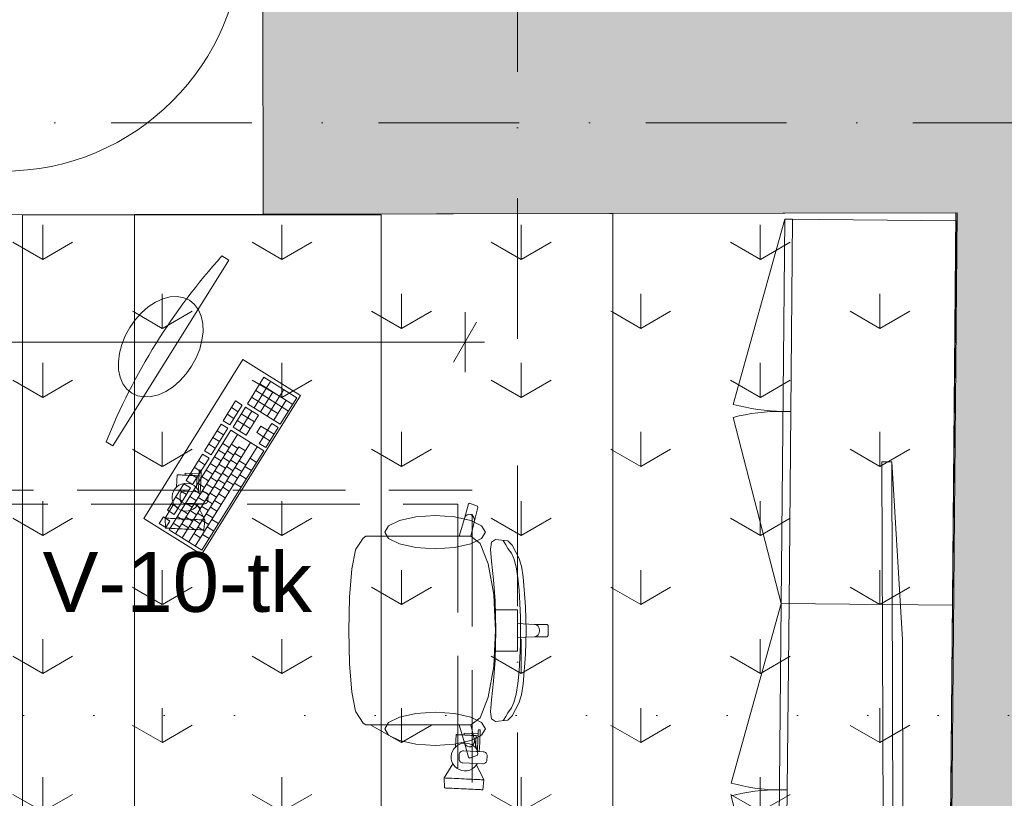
# Model space of a CAD drawing. Header units: millimetres. Extents: x -2532 to 181134, y -4151 to 53885.
# Tile 121 of 165: x 23643 to 26112, y 5750 to 7703. Entities that reach past the tile are written whole.
import ezdxf
from ezdxf.enums import TextEntityAlignment as Align

# ---------------------------------------------------------------- set-up
doc = ezdxf.new("R2010")
doc.units = ezdxf.units.MM
doc.header["$MEASUREMENT"] = 0
for name, pattern in [('Dense Dotted', [176.388884, 0, -176.388884]), ('Dot & Dashed', [670.277762, 352.777767, -176.388884, 0, -141.111112]), ('Hidden Line', [391.222223, 282.222223, -109])]:
    doc.linetypes.add(name, pattern=pattern)
for name, color, linetype in [('AR - Lõikejoon plaanis', 7, 'Continuous'), ('AR - Mööbel', 7, 'Continuous'), ('AR - Seinad SS.ol', 7, 'Continuous'), ('AR - Teljed', 7, 'Continuous'), ('ARCHICAD Doors', 7, 'Continuous'), ('New_SA - ripplaed', 7, 'Continuous'), ('SA - tähistused - valgustus', 7, 'Continuous'), ('SA - valgustid', 7, 'Continuous')]:
    doc.layers.add(name, color=color, linetype=linetype)
for name, color, linetype, lineweight in [('AR - Lõikejoon plaanis_Pen_No__85', 7, 'Continuous', 9), ('AR - Mööbel_Pen_No__2', 8, 'Continuous', 13), ('AR - Mööbel_Pen_No__221', 252, 'Continuous', 13), ('AR - Mööbel_Pen_No__4', 8, 'Continuous', 13), ('AR - Seinad SS.ol_Pen_No__221', 252, 'Continuous', 13), ('AR - Teljed_Pen_No__4', 8, 'Continuous', 13), ('ARCHICAD Doors_Pen_No__221', 252, 'Continuous', 13), ('New_SA - ripplaed_Pen_No__207', 5, 'Continuous', 9), ('SA - tähistused - valgustus_Pen_No__105', 30, 'Continuous', 5), ('SA - tähistused - valgustus_Pen_No__25', 5, 'Continuous', 15), ('SA - valgustid_Pen_No__105', 30, 'Continuous', 5)]:
    doc.layers.add(name, color=color, linetype=linetype, lineweight=lineweight)
doc.styles.add('GENERATED_STYLE_1', font='txt')
doc.styles.add('GENERATED_STYLE_3', font='txt')
doc.dimstyles.new('GENERATED_STYLE__11', dxfattribs={"dimtxt": 150, "dimasz": 76, "dimexe": 0.18, "dimexo": 0.0625, "dimgap": 0.09, "dimtad": 1, "dimtih": 1, "dimtoh": 1, "dimdec": 0, "dimzin": 0, "dimdsep": 46, "dimtxsty": 'GENERATED_STYLE_3', "dimblk": 'ARROWHEAD_2', "dimblk1": 'ARROWHEAD_2', "dimblk2": 'ARROWHEAD_2', "dimcen": 0.09, "dimse1": 1, "dimse2": 1, "dimclrd": 256, "dimclre": 256, "dimclrt": 256, "dimadec": 0, "dimazin": 0, "dimtfac": 1, "dimtdec": 4, "dimtmove": 0, "dimatfit": 3, "dimfxl": 0, "dimtolj": 1, "dimtzin": 0, "dimarcsym": 0})
doc.dimstyles.new('GENERATED_STYLE__2', dxfattribs={"dimtxt": 150, "dimasz": 76, "dimexe": 0.18, "dimexo": 0.0625, "dimgap": 0.09, "dimtad": 1, "dimtih": 1, "dimtoh": 1, "dimdec": 0, "dimzin": 0, "dimdsep": 46, "dimtxsty": 'GENERATED_STYLE_3', "dimblk": 'ARROWHEAD_2', "dimblk1": 'ARROWHEAD_2', "dimblk2": 'ARROWHEAD_2', "dimcen": 0.09, "dimse1": 1, "dimse2": 1, "dimclrd": 256, "dimclre": 256, "dimclrt": 256, "dimadec": 0, "dimazin": 0, "dimtfac": 1, "dimtdec": 4, "dimtmove": 0, "dimatfit": 3, "dimfxl": 0, "dimtolj": 1, "dimtzin": 0, "dimarcsym": 0})
pattern_1 = [(90, (0, 0), (-600, 0), [86.6025, -259.808]), (90, (300, 173.2), (-600, 0), [86.6025, -259.808]), (30, (0, 0), (-300, 519.615), [86.6025, -259.808]), (30, (0, 346.4), (-300, 519.615), [86.6025, -259.808]), (150, (0, 0), (300, 519.615), [86.6025, -259.808]), (150, (0, 346.4), (300, 519.615), [86.6025, -259.808])]

# ---------------------------------------------------------------- blocks, each defined once
blk = doc.blocks.new('Slab_69_1', base_point=(24201.1, 7923.2))
at = {"layer": 'AR - Mööbel_Pen_No__221', "linetype": 'Continuous', "flags": 128}
blk.add_lwpolyline([(24201.1, 7923.2, 1), (23001.1, 7923.2, 1)], format="xyb", close=True, dxfattribs=at)
blk = doc.blocks.new('Slab_104_1', base_point=(22730.2, 5512.4))
at = {"layer": 'New_SA - ripplaed_Pen_No__207', "linetype": 'Continuous'}
h = blk.add_hatch(dxfattribs=at)
h.set_pattern_fill('Grass_0001', color=256, style=0, pattern_type=2)
h.set_pattern_definition(pattern_1)
h.paths.add_polyline_path([(22730.2, 5512.4), (23930.2, 5512.4), (23930.2, 7214.4), (22730.2, 7211.7)])
at = {"layer": 'New_SA - ripplaed_Pen_No__207', "linetype": 'Continuous', "flags": 128}
blk.add_lwpolyline([(22730.2, 5512.4), (23930.2, 5512.4), (23930.2, 7214.4), (22730.2, 7211.7)], close=True, dxfattribs=at)
blk = doc.blocks.new('Slab_108_1', base_point=(23930.2, 5512.4))
at = {"layer": 'New_SA - ripplaed_Pen_No__207', "linetype": 'Continuous'}
h = blk.add_hatch(dxfattribs=at)
h.set_pattern_fill('Grass_0001', color=256, style=0, pattern_type=2)
h.set_pattern_definition(pattern_1)
h.paths.add_polyline_path([(23930.2, 5512.4), (25130.2, 5512.4), (25130.2, 7217), (23930.2, 7214.4)])
at = {"layer": 'New_SA - ripplaed_Pen_No__207', "linetype": 'Continuous', "flags": 128}
blk.add_lwpolyline([(23930.2, 5512.4), (25130.2, 5512.4), (25130.2, 7217), (23930.2, 7214.4)], close=True, dxfattribs=at)
blk = doc.blocks.new('Slab_112_1', base_point=(25130.2, 5512.4))
at = {"layer": 'New_SA - ripplaed_Pen_No__207', "linetype": 'Continuous'}
h = blk.add_hatch(dxfattribs=at)
h.set_pattern_fill('Grass_0001', color=256, style=0, pattern_type=2)
h.set_pattern_definition(pattern_1)
h.paths.add_polyline_path([(25130.2, 5512.4), (25979, 5512.4), (25994, 7218.9), (25130.2, 7217)])
at = {"layer": 'New_SA - ripplaed_Pen_No__207', "linetype": 'Continuous', "flags": 128}
blk.add_lwpolyline([(25130.2, 5512.4), (25979, 5512.4), (25994, 7218.9), (25130.2, 7217)], close=True, dxfattribs=at)
blk = doc.blocks.new('Wall_46_1', base_point=(26291, 7219.6))
at = {"layer": 'AR - Seinad SS.ol_Pen_No__221', "linetype": 'Continuous'}
blk.add_hatch(color=256, dxfattribs=at).paths.add_polyline_path([(25991, 7218.9), (25965.4, 4312.4), (26265.4, 4312.4), (26291, 7219.6)])
at = {"layer": 'AR - Seinad SS.ol_Pen_No__221', "linetype": 'Continuous', "flags": 128}
for points in [[(25991, 7218.9), (25965.4, 4312.4)], [(26265.4, 4312.4), (26291, 7219.6)]]:
    blk.add_lwpolyline(points, dxfattribs=at)
blk = doc.blocks.new('Standard grid marker')
at = {"layer": 'AR - Teljed_Pen_No__4', "linetype": 'Dot & Dashed'}
blk.add_line((1000, 0), (44867.9, 0), dxfattribs=at)
at = {"layer": 'AR - Teljed_Pen_No__4', "style": 'GENERATED_STYLE_1'}
for tag, p in [('AC_MarkerText_1_0', (-300, 14.3)), ('AC_MarkerText_1_1', (46167.9, 14.3))]:
    blk.add_attdef(tag, text='', height=250, dxfattribs=at).set_placement(p, align=Align.MIDDLE_CENTER)
blk = doc.blocks.new('Standard grid marker_7')
at = {"layer": 'AR - Teljed_Pen_No__4', "linetype": 'Dot & Dashed'}
blk.add_line((1000, 0), (24642.1, 0), dxfattribs=at)
at = {"layer": 'AR - Teljed_Pen_No__4', "style": 'GENERATED_STYLE_1'}
blk.add_attdef('AC_MarkerText_1', text='', height=250, rotation=270, dxfattribs=at).set_placement((-300, 12.2), align=Align.MIDDLE_CENTER)
blk = doc.blocks.new('Cupboard 22_2')
at = {"layer": 'AR - Mööbel_Pen_No__4', "linetype": 'Continuous'}
for p, q in [((965, 430), (0, 430)), ((0, 430), (0, 0)), ((965, 0), (965, 430)), ((0, 20), (965, 20)), ((0, 0), (0, 20)), ((0, 0), (965, 0)), ((0, 0), (466.1, -124.9)), ((482.5, 0), (482.5, 20)), ((965, 0), (498.9, -124.9))]:
    blk.add_line(p, q, dxfattribs=at)
for centre, start, end in [((0, 0), 345, 0), ((965, 0), 180, 195)]:
    blk.add_arc(centre, 482.5, start, end, dxfattribs=at)
blk = doc.blocks.new('Monitor (LCD) 22')
at = {"layer": 'AR - Mööbel_Pen_No__4', "linetype": 'Continuous'}
for p, q in [((227.6, 177.5), (205.9, 170.8)), ((250.7, 181.7), (227.6, 177.5)), ((274.6, 183.1), (250.7, 181.7)), ((298.4, 181.7), (274.6, 183.1)), ((321.5, 177.5), (298.4, 181.7)), ((343.2, 170.8), (321.5, 177.5)), ((169.4, 150.4), (155.7, 137.3)), ((186.3, 161.6), (169.4, 150.4)), ((205.9, 170.8), (186.3, 161.6)), ((362.8, 161.6), (343.2, 170.8)), ((379.8, 150.4), (362.8, 161.6)), ((393.5, 137.3), (379.8, 150.4)), ((155.7, 137.3), (145.6, 122.8)), ((403.6, 122.8), (393.5, 137.3)), ((139.4, 107.4), (137.3, 91.5)), ((145.6, 122.8), (139.4, 107.4)), ((409.8, 107.4), (403.6, 122.8)), ((411.9, 91.5), (409.8, 107.4)), ((0, 81.5), (0, 61.5)), ((137.3, 91.5), (139.4, 75.6)), ((139.4, 75.6), (145.6, 60.2)), ((403.6, 60.2), (409.8, 75.6)), ((409.8, 75.6), (411.9, 91.5)), ((549.2, 61.5), (549.2, 81.5)), ((0, 61.5), (549.2, 61.5)), ((145.6, 60.2), (155.7, 45.8)), ((393.5, 45.8), (403.6, 60.2)), ((155.7, 45.8), (169.4, 32.7)), ((169.4, 32.7), (186.3, 21.4)), ((362.8, 21.4), (379.8, 32.7)), ((379.8, 32.7), (393.5, 45.8)), ((186.3, 21.4), (205.9, 12.3)), ((205.9, 12.3), (227.6, 5.5)), ((227.6, 5.5), (250.7, 1.4)), ((250.7, 1.4), (274.6, 0)), ((274.6, 0), (298.4, 1.4)), ((298.4, 1.4), (321.5, 5.5)), ((321.5, 5.5), (343.2, 12.3)), ((343.2, 12.3), (362.8, 21.4))]:
    blk.add_line(p, q, dxfattribs=at)
for start, end in [(90, 100.1068), (79.8932, 90)]:
    blk.add_arc((274.6, -1458.9), 1564.7, start, end, dxfattribs=at)
blk = doc.blocks.new('Keyboard 22')
at = {"layer": 'AR - Mööbel_Pen_No__4', "linetype": 'Continuous'}
for p, q in [((0, 170), (0, 0)), ((470, 170), (0, 170)), ((470, 0), (470, 170)), ((29.4, 130.9), (9.8, 130.9)), ((9.8, 130.9), (9.8, 111.5)), ((29.4, 111.5), (29.4, 130.9)), ((127.3, 130.9), (49, 130.9)), ((49, 130.9), (49, 111.5)), ((68.5, 111.5), (68.5, 130.9)), ((88.1, 111.5), (88.1, 130.9)), ((107.7, 111.5), (107.7, 130.9)), ((127.3, 111.5), (127.3, 130.9)), ((215.4, 130.9), (137.1, 130.9)), ((137.1, 130.9), (137.1, 111.5)), ((156.7, 111.5), (156.7, 130.9)), ((176.2, 111.5), (176.2, 130.9)), ((195.8, 111.5), (195.8, 130.9)), ((215.4, 111.5), (215.4, 130.9)), ((303.5, 130.9), (225.2, 130.9)), ((225.2, 130.9), (225.2, 111.5)), ((244.8, 111.5), (244.8, 130.9)), ((264.4, 111.5), (264.4, 130.9)), ((284, 111.5), (284, 130.9)), ((303.5, 111.5), (303.5, 130.9)), ((372.1, 130.9), (313.3, 130.9)), ((313.3, 130.9), (313.3, 111.5)), ((332.9, 111.5), (332.9, 130.9)), ((352.5, 111.5), (352.5, 130.9)), ((372.1, 111.5), (372.1, 130.9)), ((9.8, 111.5), (29.4, 111.5)), ((303.5, 101.8), (9.8, 101.8)), ((9.8, 101.8), (9.8, 4.8)), ((29.4, 82.4), (29.4, 101.8)), ((49, 111.5), (127.3, 111.5)), ((49, 82.4), (49, 101.8)), ((68.5, 82.4), (68.5, 101.8)), ((88.1, 82.4), (88.1, 101.8)), ((107.7, 82.4), (107.7, 101.8)), ((127.3, 82.4), (127.3, 101.8)), ((137.1, 111.5), (215.4, 111.5)), ((146.9, 82.4), (146.9, 101.8)), ((166.5, 82.4), (166.5, 101.8)), ((186, 82.4), (186, 101.8)), ((205.6, 82.4), (205.6, 101.8)), ((225.2, 111.5), (303.5, 111.5)), ((225.2, 82.4), (225.2, 101.8)), ((244.8, 82.4), (244.8, 101.8)), ((264.4, 82.4), (264.4, 101.8)), ((303.5, 4.8), (303.5, 101.8)), ((313.3, 111.5), (372.1, 111.5)), ((372.1, 101.8), (313.3, 101.8)), ((313.3, 101.8), (313.3, 63)), ((332.9, 63), (332.9, 101.8)), ((352.5, 63), (352.5, 101.8)), ((372.1, 63), (372.1, 101.8)), ((460.2, 101.8), (381.9, 101.8)), ((381.9, 101.8), (381.9, 4.8)), ((401.5, 24.2), (401.5, 101.8)), ((421, 4.8), (421, 101.8)), ((440.6, 4.8), (440.6, 101.8)), ((460.2, 4.8), (460.2, 101.8)), ((9.8, 82.4), (303.5, 82.4)), ((39.2, 63), (39.2, 82.4)), ((58.8, 63), (58.8, 82.4)), ((78.3, 63), (78.3, 82.4)), ((97.9, 63), (97.9, 82.4)), ((117.5, 63), (117.5, 82.4)), ((137.1, 63), (137.1, 82.4)), ((156.7, 63), (156.7, 82.4)), ((176.2, 63), (176.2, 82.4)), ((195.8, 63), (195.8, 82.4)), ((215.4, 63), (215.4, 82.4)), ((235, 63), (235, 82.4)), ((254.6, 63), (254.6, 82.4)), ((274.2, 63), (274.2, 82.4)), ((313.3, 82.4), (372.1, 82.4)), ((381.9, 82.4), (460.2, 82.4)), ((9.8, 63), (279.1, 63)), ((44.1, 43.6), (44.1, 63)), ((63.6, 43.6), (63.6, 63)), ((83.2, 43.6), (83.2, 63)), ((102.8, 43.6), (102.8, 63)), ((122.4, 43.6), (122.4, 63)), ((142, 43.6), (142, 63)), ((161.6, 43.6), (161.6, 63)), ((181.1, 43.6), (181.1, 63)), ((200.7, 43.6), (200.7, 63)), ((220.3, 43.6), (220.3, 63)), ((239.9, 43.6), (239.9, 63)), ((259.5, 43.6), (259.5, 63)), ((279.1, 43.6), (279.1, 63)), ((313.3, 63), (372.1, 63)), ((381.9, 63), (440.6, 63)), ((9.8, 43.6), (303.5, 43.6)), ((34.3, 24.2), (34.3, 43.6)), ((53.9, 24.2), (53.9, 43.6)), ((73.4, 24.2), (73.4, 43.6)), ((93, 24.2), (93, 43.6)), ((112.6, 24.2), (112.6, 43.6)), ((132.2, 24.2), (132.2, 43.6)), ((151.8, 24.2), (151.8, 43.6)), ((171.4, 24.2), (171.4, 43.6)), ((190.9, 24.2), (190.9, 43.6)), ((210.5, 24.2), (210.5, 43.6)), ((230.1, 24.2), (230.1, 43.6)), ((249.7, 24.2), (249.7, 43.6)), ((352.5, 43.6), (332.9, 43.6)), ((332.9, 43.6), (332.9, 24.2)), ((352.5, 24.2), (352.5, 43.6)), ((381.9, 43.6), (460.2, 43.6)), ((0, 0), (470, 0)), ((9.8, 24.2), (303.5, 24.2)), ((9.8, 4.8), (303.5, 4.8)), ((44.1, 4.8), (44.1, 24.2)), ((66.1, 4.8), (66.1, 24.2)), ((88.1, 4.8), (88.1, 24.2)), ((195.8, 4.8), (195.8, 24.2)), ((220.3, 4.8), (220.3, 24.2)), ((244.8, 4.8), (244.8, 24.2)), ((269.3, 4.8), (269.3, 24.2)), ((332.9, 24.2), (313.3, 24.2)), ((313.3, 24.2), (313.3, 4.8)), ((313.3, 4.8), (372.1, 4.8)), ((332.9, 4.8), (332.9, 24.2)), ((332.9, 24.2), (352.5, 24.2)), ((372.1, 24.2), (352.5, 24.2)), ((352.5, 4.8), (352.5, 24.2)), ((372.1, 4.8), (372.1, 24.2)), ((381.9, 24.2), (440.6, 24.2)), ((381.9, 4.8), (460.2, 4.8))]:
    blk.add_line(p, q, dxfattribs=at)
blk = doc.blocks.new('Cupboard 22_3')
at = {"layer": 'AR - Mööbel_Pen_No__4', "linetype": 'Continuous'}
for p, q in [((935, 430), (0, 430)), ((0, 430), (0, 0)), ((935, 0), (935, 430)), ((0, 20), (935, 20)), ((0, 0), (0, 20)), ((0, 0), (935, 0)), ((0, 0), (451.6, -121)), ((467.5, 0), (467.5, 20)), ((935, 0), (483.4, -121))]:
    blk.add_line(p, q, dxfattribs=at)
for centre, start, end in [((0, 0), 345, 0), ((935, 0), 180, 195)]:
    blk.add_arc(centre, 467.5, start, end, dxfattribs=at)
blk = doc.blocks.new('Flat Panel TV 22')
at = {"layer": 'AR - Mööbel_Pen_No__4', "linetype": 'Continuous'}
for p, q in [((445.8, 50), (0, 25)), ((1337.4, 50), (445.8, 50)), ((1783.2, 25), (1337.4, 50)), ((0, 25), (0, 0)), ((0, 25), (1783.2, 25)), ((1783.2, 0), (1783.2, 25)), ((0, 0), (1783.2, 0)), ((1307.6, 10), (1307.6, 16.2)), ((1307.6, 16.2), (1367.1, 16.2)), ((1367.1, 10), (1307.6, 10)), ((1367.1, 16.2), (1367.1, 10)), ((1396.8, 10), (1396.8, 16.2)), ((1396.8, 16.2), (1515.7, 16.2)), ((1515.7, 10), (1396.8, 10)), ((1515.7, 16.2), (1515.7, 10)), ((1545.4, 10), (1545.4, 16.2)), ((1545.4, 16.2), (1664.3, 16.2)), ((1664.3, 10), (1545.4, 10)), ((1664.3, 16.2), (1664.3, 10))]:
    blk.add_line(p, q, dxfattribs=at)
blk = doc.blocks.new('EM-26 Infotöötaja laud')
at = {"layer": 'AR - Mööbel_Pen_No__2', "linetype": 'Continuous'}
for p, q in [((0, 0), (0, 2200)), ((0, 2200), (0.8, 2200)), ((0.4, 0), (0.4, 2200)), ((0.8, 2200), (2.9, 2200)), ((2.9, 2200), (6, 2200)), ((6, 2200), (10, 2200)), ((10, 2200), (14.7, 2200)), ((14.7, 2200), (20, 2200)), ((20, 2200), (25.5, 2200)), ((25.5, 2200), (700.4, 2200)), ((30.8, 2200), (700.4, 2200)), ((700.4, 0), (700.4, 2200)), ((700.4, 2170), (700.4, 2200)), ((700.4, 0), (700.4, 30)), ((0, 0), (0.8, 0)), ((0.8, 0), (2.9, 0)), ((2.9, 0), (6, 0)), ((6, 0), (10, 0)), ((10, 0), (14.7, 0)), ((14.7, 0), (20, 0)), ((20, 0), (25.5, 0)), ((25.5, 0), (700.4, 0)), ((30.8, 0), (700.4, 0))]:
    blk.add_line(p, q, dxfattribs=at)
blk = doc.blocks.new('Office Chair 06 22')
at = {"layer": 'AR - Mööbel_Pen_No__4', "linetype": 'Continuous'}
for p, q in [((304.4, 497.5), (307.5, 500)), ((304.4, 466.2), (304.4, 497.5)), ((307.5, 500), (320, 500)), ((332.5, 500), (320, 500)), ((335.6, 497.5), (332.5, 500)), ((335.6, 466.2), (335.6, 497.5)), ((304.4, 466.2), (305.6, 471)), ((305.6, 471), (309, 475.2)), ((309, 475.2), (314, 477.9)), ((314, 477.9), (320, 478.9)), ((326, 477.9), (320, 478.9)), ((331, 475.2), (326, 477.9)), ((334.4, 471), (331, 475.2)), ((335.6, 466.2), (334.4, 471)), ((260.6, 443.3), (320, 445.1)), ((302.6, 423.9), (304.4, 466.2)), ((379.4, 443.3), (320, 445.1)), ((337.4, 423.9), (335.6, 466.2)), ((105.7, 410.1), (137.8, 427.1)), ((137.8, 427.1), (158.4, 433.3)), ((160.5, 419.9), (139.5, 414.6)), ((158.4, 433.3), (185.1, 437.4)), ((187.3, 424.1), (160.5, 419.9)), ((185.1, 437.4), (260.6, 443.3)), ((218.3, 427.3), (187.3, 424.1)), ((251.8, 429.4), (218.3, 427.3)), ((286.2, 430.6), (251.8, 429.4)), ((268.1, 398.6), (268.1, 423.9)), ((268.1, 423.9), (302.6, 423.9)), ((320, 431), (286.2, 430.6)), ((302.6, 423.9), (320, 423.9)), ((320, 431), (353.8, 430.6)), ((337.4, 423.9), (320, 423.9)), ((371.9, 423.9), (337.4, 423.9)), ((353.8, 430.6), (388.2, 429.4)), ((371.9, 398.6), (371.9, 423.9)), ((454.9, 437.4), (379.4, 443.3)), ((388.2, 429.4), (421.7, 427.3)), ((421.7, 427.3), (452.7, 424.1)), ((452.7, 424.1), (479.5, 419.9)), ((481.6, 433.3), (454.9, 437.4)), ((479.5, 419.9), (500.5, 414.6)), ((502.2, 427.1), (481.6, 433.3)), ((534.3, 410.1), (502.2, 427.1)), ((91.5, 368.4), (94.9, 399)), ((94.9, 399), (105.7, 410.1)), ((113.8, 399.6), (104.5, 394.4)), ((125.9, 408.1), (113.8, 399.6)), ((139.5, 414.6), (125.9, 408.1)), ((268.1, 365.8), (268.1, 398.6)), ((371.9, 365.8), (371.9, 398.6)), ((500.5, 414.6), (514.1, 408.1)), ((514.1, 408.1), (526.2, 399.6)), ((526.2, 399.6), (535.5, 394.4)), ((545.1, 399), (534.3, 410.1)), ((548.5, 368.4), (545.1, 399)), ((98, 390), (94.2, 387.8)), ((104.5, 394.4), (98, 390)), ((535.5, 394.4), (542, 390)), ((542, 390), (545.8, 387.8)), ((98.4, 358.6), (91.5, 368.4)), ((116.2, 356), (98.4, 358.6)), ((101.3, 330.2), (152.7, 350.3)), ((146, 358.2), (116.2, 356)), ((192.8, 363.1), (146, 358.2)), ((152.7, 350.3), (229.4, 363.8)), ((245.4, 367.1), (192.8, 363.1)), ((229.4, 363.8), (268.1, 365.8)), ((320, 369.1), (245.4, 367.1)), ((268.1, 365.8), (320, 368.5)), ((320, 369.1), (394.6, 367.1)), ((371.9, 365.8), (320, 368.5)), ((410.6, 363.8), (371.9, 365.8)), ((394.6, 367.1), (447.2, 363.1)), ((487.3, 350.3), (410.6, 363.8)), ((447.2, 363.1), (494, 358.2)), ((538.7, 330.2), (487.3, 350.3)), ((494, 358.2), (523.8, 356)), ((523.8, 356), (541.6, 358.6)), ((541.6, 358.6), (548.5, 368.4)), ((0, 303.5), (7.7, 322.8)), ((7.7, 322.8), (11.6, 324.4)), ((11.6, 324.4), (48.2, 314.8)), ((43.9, 306.2), (57.4, 333.6)), ((57.4, 333.6), (73.3, 343.2)), ((73.3, 343.2), (89.2, 333.6)), ((83.5, 306.5), (101.3, 330.2)), ((89.2, 333.6), (102.7, 306.2)), ((550.8, 333.6), (537.3, 306.2)), ((556.5, 306.5), (538.7, 330.2)), ((566.7, 343.2), (550.8, 333.6)), ((582.6, 333.6), (566.7, 343.2)), ((596.1, 306.2), (582.6, 333.6)), ((628.4, 324.4), (591.8, 314.8)), ((632.3, 322.8), (628.4, 324.4)), ((640, 303.5), (632.3, 322.8)), ((2, 300.3), (0, 303.5)), ((38.6, 290.6), (2, 300.3)), ((27.8, 301.7), (28.6, 306.6)), ((29.5, 296.9), (27.8, 301.7)), ((28.6, 306.6), (31.5, 310.9)), ((33.3, 293.1), (29.5, 296.9)), ((31.5, 310.9), (36.3, 314)), ((34.9, 265.2), (43.9, 306.2)), ((36.3, 314), (42.1, 315.3)), ((42.1, 315.3), (48.2, 314.8)), ((48.2, 314.8), (83.5, 306.5)), ((83.3, 306.4), (83.5, 306.5)), ((83.3, 306.4), (83.3, 277.3)), ((102.7, 306.2), (111.7, 265.2)), ((537.3, 306.2), (528.3, 265.2)), ((591.8, 314.8), (556.5, 306.5)), ((556.7, 306.4), (556.5, 306.5)), ((556.7, 306.4), (556.7, 277.3)), ((597.9, 315.3), (591.8, 314.8)), ((605.1, 265.2), (596.1, 306.2)), ((603.7, 314), (597.9, 315.3)), ((601.4, 290.6), (638, 300.3)), ((608.5, 310.9), (603.7, 314)), ((606.7, 293.1), (610.5, 296.9)), ((611.4, 306.6), (608.5, 310.9)), ((610.5, 296.9), (612.2, 301.7)), ((612.2, 301.7), (611.4, 306.6)), ((638, 300.3), (640, 303.5)), ((38.6, 290.6), (33.3, 293.1)), ((83.3, 277.3), (38.6, 290.6)), ((83.3, 100.1), (83.3, 277.3)), ((556.7, 277.3), (601.4, 290.6)), ((556.7, 100.1), (556.7, 277.3)), ((601.4, 290.6), (606.7, 293.1)), ((31.7, 216.9), (34.9, 265.2)), ((111.7, 265.2), (114.8, 216.9)), ((528.3, 265.2), (525.2, 216.9)), ((608.3, 216.9), (605.1, 265.2)), ((34.9, 168.6), (31.7, 216.9)), ((114.8, 216.9), (111.7, 168.6)), ((525.2, 216.9), (528.3, 168.6)), ((605.1, 168.6), (608.3, 216.9)), ((43.9, 127.6), (34.9, 168.6)), ((111.7, 168.6), (102.7, 127.6)), ((528.3, 168.6), (537.3, 127.6)), ((596.1, 127.6), (605.1, 168.6)), ((57.4, 100.2), (43.9, 127.6)), ((102.7, 127.6), (89.2, 100.2)), ((537.3, 127.6), (550.8, 100.2)), ((582.6, 100.2), (596.1, 127.6)), ((73.3, 90.6), (57.4, 100.2)), ((89.2, 100.2), (73.3, 90.6)), ((83.3, 69.6), (83.3, 100.1)), ((550.8, 100.2), (566.7, 90.6)), ((556.7, 69.6), (556.7, 100.1)), ((566.7, 90.6), (582.6, 100.2)), ((83.3, 43.3), (83.3, 69.6)), ((556.7, 43.3), (556.7, 69.6)), ((88, 36), (83.3, 43.3)), ((115.7, 18), (88, 36)), ((524.3, 18), (552, 36)), ((552, 36), (556.7, 43.3)), ((117.9, 17.3), (115.7, 18)), ((165.3, 8.2), (117.9, 17.3)), ((236.3, 2.2), (165.3, 8.2)), ((237.4, 2.1), (236.3, 2.2)), ((320, 0), (237.4, 2.1)), ((320, 0), (402.6, 2.1)), ((402.6, 2.1), (403.7, 2.2)), ((403.7, 2.2), (474.7, 8.2)), ((474.7, 8.2), (522.1, 17.3)), ((522.1, 17.3), (524.3, 18))]:
    blk.add_line(p, q, dxfattribs=at)
blk = doc.blocks.new('Spotlamp Ceiling 22')
at = {"layer": 'SA - valgustid_Pen_No__105', "linetype": 'Continuous'}
for p, q in [((-24.8, 55), (-25, 55)), ((-25, 55), (-25, 24.4)), ((-24.1, 55), (-24.8, 55)), ((-23.1, 55), (-24.1, 55)), ((-21.7, 55), (-23.1, 55)), ((-19.8, 55), (-21.7, 55)), ((-17.7, 55), (-19.8, 55)), ((-15.2, 55), (-17.7, 55)), ((-12.5, 55), (-15.2, 55)), ((-9.6, 55), (-12.5, 55)), ((-6.5, 55), (-9.6, 55)), ((-3.3, 55), (-6.5, 55)), ((-5, 60), (-5, 60)), ((-5, 60), (-5, 59.9)), ((-5, 60), (30, 60)), ((-5, 59.9), (-5, 59.8)), ((-5, 59.8), (-5, 59.7)), ((-5, 59.7), (-5, 59.5)), ((-5, 59.5), (-5, 59.3)), ((-5, 59.3), (-5, 59)), ((-5, 59), (-5, 58.8)), ((-5, 58.8), (-5, 58.5)), ((-5, 58.5), (-5, 58.1)), ((-5, 58.1), (-5, 57.8)), ((-5, 57.8), (-5, 57.5)), ((-5, 57.5), (-5, 57.2)), ((-5, 57.2), (-5, 56.9)), ((-5, 56.9), (-5, 56.5)), ((-5, 56.5), (-5, 56.2)), ((-5, 56.2), (-5, 56)), ((-5, 56), (-5, 55.7)), ((-5, 55.7), (-5, 55.5)), ((-5, 55.5), (-5, 55.3)), ((-5, 55.3), (-5, 55.2)), ((-5, 55.2), (-5, 55.1)), ((-5, 55.1), (-5, 55)), ((-5, 55), (-5, 55)), ((0, 55), (-3.3, 55)), ((3.3, 55), (0, 55)), ((6.5, 55), (3.3, 55)), ((9.6, 55), (6.5, 55)), ((12.5, 55), (9.6, 55)), ((15.2, 55), (12.5, 55)), ((17.7, 55), (15.2, 55)), ((19.8, 55), (17.7, 55)), ((21.7, 55), (19.8, 55)), ((23.1, 55), (21.7, 55)), ((24.1, 55), (23.1, 55)), ((24.8, 55), (24.1, 55)), ((25, 55), (24.8, 55)), ((25, 55), (25, 24.4)), ((25, 55), (30, 55)), ((30, 68), (30, 69.9)), ((35, 69.9), (30, 69.9)), ((30, 63.7), (30, 68)), ((30, 57), (30, 63.7)), ((30, 48.3), (30, 57)), ((35, 68), (35, 69.9)), ((35, 63.7), (35, 68)), ((35, 57), (35, 63.7)), ((35, 48.3), (35, 57)), ((-24.7, 24.7), (-29.1, 19.4)), ((-19.4, 29.1), (-24.7, 24.7)), ((-13.4, 32.3), (-19.4, 29.1)), ((-6.8, 34.3), (-13.4, 32.3)), ((0, 35), (-6.8, 34.3)), ((6.8, 34.3), (0, 35)), ((13.4, 32.3), (6.8, 34.3)), ((19.4, 29.1), (13.4, 32.3)), ((24.7, 24.7), (19.4, 29.1)), ((29.1, 19.4), (24.7, 24.7)), ((30, 37.8), (30, 48.3)), ((30, 26), (30, 37.8)), ((30, 17.8), (30, 26)), ((35, 37.8), (35, 48.3)), ((35, 26), (35, 37.8)), ((35, 15), (35, 26)), ((-34.3, 6.8), (-35, 0)), ((-32.3, 13.4), (-34.3, 6.8)), ((-29.1, 19.4), (-32.3, 13.4)), ((-14.8, 7), (-15, 5)), ((-15, 5), (-15, -5)), ((-14.2, 8.8), (-14.8, 7)), ((-13.3, 10.6), (-14.2, 8.8)), ((-12.1, 12.1), (-13.3, 10.6)), ((-10.6, 13.3), (-12.1, 12.1)), ((-8.8, 14.2), (-10.6, 13.3)), ((-7, 14.8), (-8.8, 14.2)), ((-5, 15), (-7, 14.8)), ((45, 15), (-5, 15)), ((31.5, 15), (29.1, 19.4)), ((47, 14.8), (45, 15)), ((48.8, 14.2), (47, 14.8)), ((50.6, 13.3), (48.8, 14.2)), ((52.1, 12.1), (50.6, 13.3)), ((53.3, 10.6), (52.1, 12.1)), ((54.2, 8.8), (53.3, 10.6)), ((54.8, 7), (54.2, 8.8)), ((55, 5), (54.8, 7)), ((55, -5), (55, 5)), ((-49.9, -54.9), (-29.7, -18.4)), ((-35, 0), (-34.3, -6.8)), ((-34.3, -6.8), (-32.3, -13.4)), ((-32.3, -13.4), (-29.1, -19.4)), ((-29.1, -19.4), (-24.7, -24.7)), ((-15, -5), (-14.8, -7)), ((-14.8, -7), (-14.2, -8.8)), ((-14.2, -8.8), (-13.3, -10.6)), ((-13.3, -10.6), (-12.1, -12.1)), ((-12.1, -12.1), (-10.6, -13.3)), ((-10.6, -13.3), (-8.8, -14.2)), ((-8.8, -14.2), (-7, -14.8)), ((-7, -14.8), (-5, -15)), ((-5, -15), (45, -15)), ((24.7, -24.7), (29.1, -19.4)), ((29.1, -19.4), (31.5, -15)), ((49.9, -54.9), (29.7, -18.4)), ((45, -15), (47, -14.8)), ((47, -14.8), (48.8, -14.2)), ((48.8, -14.2), (50.6, -13.3)), ((50.6, -13.3), (52.1, -12.1)), ((52.1, -12.1), (53.3, -10.6)), ((53.3, -10.6), (54.2, -8.8)), ((54.2, -8.8), (54.8, -7)), ((54.8, -7), (55, -5)), ((-24.7, -24.7), (-19.4, -29.1)), ((-19.4, -29.1), (-13.4, -32.3)), ((-13.4, -32.3), (-6.8, -34.3)), ((-6.8, -34.3), (0, -35)), ((0, -35), (6.8, -34.3)), ((6.8, -34.3), (13.4, -32.3)), ((13.4, -32.3), (19.4, -29.1)), ((19.4, -29.1), (24.7, -24.7)), ((-50, -55), (-49.9, -54.9)), ((-49.6, -55), (-50, -55)), ((-49.9, -55.1), (-50, -55)), ((-48.1, -79.9), (-49.9, -55.1)), ((-48.3, -55), (-49.6, -55)), ((-46.2, -55), (-48.3, -55)), ((-43.3, -55), (-46.2, -55)), ((-39.7, -55), (-43.3, -55)), ((-35.4, -55), (-39.7, -55)), ((-30.4, -55), (-35.4, -55)), ((-25, -55), (-30.4, -55)), ((-19.1, -55), (-25, -55)), ((-12.9, -55), (-19.1, -55)), ((-6.5, -55), (-12.9, -55)), ((0, -55), (-6.5, -55)), ((6.5, -55), (0, -55)), ((12.9, -55), (6.5, -55)), ((19.1, -55), (12.9, -55)), ((25, -55), (19.1, -55)), ((30.4, -55), (25, -55)), ((35.4, -55), (30.4, -55)), ((39.7, -55), (35.4, -55)), ((43.3, -55), (39.7, -55)), ((46.2, -55), (43.3, -55)), ((48.3, -55), (46.2, -55)), ((48.1, -79.9), (49.9, -55.1)), ((49.6, -55), (48.3, -55)), ((50, -55), (49.6, -55)), ((50, -55), (49.9, -54.9)), ((49.9, -55.1), (50, -55)), ((-48, -80), (-48.1, -79.9)), ((-47.6, -80), (-48, -80)), ((-46.4, -80), (-47.6, -80)), ((-44.3, -80), (-46.4, -80)), ((-41.6, -80), (-44.3, -80)), ((-38.1, -80), (-41.6, -80)), ((-33.9, -80), (-38.1, -80)), ((-29.2, -80), (-33.9, -80)), ((-24, -80), (-29.2, -80)), ((-18.4, -80), (-24, -80)), ((-12.4, -80), (-18.4, -80)), ((-6.3, -80), (-12.4, -80)), ((0, -80), (-6.3, -80)), ((6.3, -80), (0, -80)), ((12.4, -80), (6.3, -80)), ((18.4, -80), (12.4, -80)), ((24, -80), (18.4, -80)), ((29.2, -80), (24, -80)), ((33.9, -80), (29.2, -80)), ((38.1, -80), (33.9, -80)), ((41.6, -80), (38.1, -80)), ((44.3, -80), (41.6, -80)), ((46.4, -80), (44.3, -80)), ((47.6, -80), (46.4, -80)), ((48, -80), (47.6, -80)), ((48, -80), (48.1, -79.9))]:
    blk.add_line(p, q, dxfattribs=at)
blk = doc.blocks.new('Beam_219_1', base_point=(24759.8, 5024.5))
at = {"layer": 'SA - valgustid_Pen_No__105', "linetype": 'Hidden Line'}
for p, q in [((24777.7, 5006.6), (24777.7, 6523.1)), ((24741.9, 5042.4), (24741.9, 6487.3))]:
    blk.add_line(p, q, dxfattribs=at)
blk = doc.blocks.new('Beam_220_1', base_point=(19109.6, 6505.2))
at = {"layer": 'SA - valgustid_Pen_No__105', "linetype": 'Hidden Line'}
for p, q in [((19091.7, 6523.1), (24777.7, 6523.1)), ((19127.5, 6487.3), (24741.9, 6487.3))]:
    blk.add_line(p, q, dxfattribs=at)
blk = doc.blocks.new('*D2152')
at = {"layer": 'SA - tähistused - valgustus_Pen_No__105', "linetype": 'Continuous'}
for p, q in [((19109.6, 4469.8), (19109.6, 4619.8)), ((24759.8, 4469.8), (24759.8, 4619.8)), ((19138.5, 4594.8), (19080.7, 4494.8)), ((24730.9, 4494.8), (24788.6, 4594.8)), ((19060.7, 4544.8), (19109.6, 4544.8)), ((19109.6, 4544.8), (24759.8, 4544.8)), ((24759.8, 4544.8), (24808.7, 4544.8))]:
    blk.add_line(p, q, dxfattribs=at)
at = {"layer": 'SA - tähistused - valgustus_Pen_No__105', "insert": (21678.2, 4574.8), "char_height": 150, "attachment_point": 7, "style": 'GENERATED_STYLE_3'}
blk.add_mtext('\\A1;{\\pql;\\fArial|b0|i0|c0|p34;5\xa0650}', dxfattribs=at)
blk = doc.blocks.new('ARROWHEAD_2')
at = {"linetype": 'Continuous'}
for p, q in [((-0.378, -0.655), (0.378, 0.655)), ((0, 0), (-1, 0))]:
    blk.add_line(p, q, dxfattribs=at)
blk = doc.blocks.new('*D2332')
at = {"layer": 'SA - tähistused - valgustus_Pen_No__25', "linetype": 'Continuous'}
for p, q in [((19109.6, 6819.2), (19109.6, 6969.2)), ((24759.8, 6819.2), (24759.8, 6969.2)), ((19138.5, 6944.2), (19080.7, 6844.2)), ((24730.9, 6844.2), (24788.6, 6944.2)), ((19060.7, 6894.2), (19109.6, 6894.2)), ((19109.6, 6894.2), (24759.8, 6894.2)), ((24759.8, 6894.2), (24808.7, 6894.2))]:
    blk.add_line(p, q, dxfattribs=at)
at = {"layer": 'SA - tähistused - valgustus_Pen_No__25', "insert": (21678.2, 6924.2), "char_height": 150, "attachment_point": 7, "style": 'GENERATED_STYLE_3'}
blk.add_mtext('\\A1;{\\pql;\\fArial|b0|i0|c0|p34;5\xa0650}', dxfattribs=at)
blk = doc.blocks.new('Cutting Plane_2_1', base_point=(-2009.2, 5957.3))
at = {"layer": 'AR - Lõikejoon plaanis_Pen_No__85', "linetype": 'Dense Dotted'}
blk.add_line((-1409.2, 5957.3), (43546.8, 5957.3), dxfattribs=at)
blk = doc.blocks.new('Label_349_1', base_point=(24060.2, 6066))
at = {"layer": 'SA - tähistused - valgustus_Pen_No__105', "insert": (23700.2, 6367.4), "char_height": 150, "attachment_point": 1, "style": 'GENERATED_STYLE_3'}
blk.add_mtext('\\A1;{\\pql;\\pt0,105000;\\fArial|b0|i0|c0|p34;V-10-tk\\fArial|b0|i0|c0|p34;\\A1{\\H.66x;\\S^  ;}\\fArial|b0|i0|c0|p34;\\fArial|b0|i0|c0|p34;\\A1{\\H.66x;\\S^  ;}\\fArial|b0|i0|c0|p34; \\fArial|b0|i0|c0|p34;\\fArial|b0|i0|c0|p34;\\fArial|b0|i0|c0|p34;\\fArial|b0|i0|c0|p34;\\fArial|b0|i0|c0|p34;\\fArial|b0|i0|c0|p34;\\fArial|b0|i0|c0|p34;\\fArial|b0|i0|c0|p34;\\fArial|b0|i0|c0|p34;\\fArial|b0|i0|c0|p34;\\fArial|b0|i0|c0|p34;\\fArial|b0|i0|c0|p34;\\fArial|b0|i0|c0|p34;\\fArial|b0|i0|c0|p34;\\fArial|b0|i0|c0|p34;\\fArial|b0|i0|c0|p34;\\fArial|b0|i0|c0|p34;\\fArial|b0|i0|c0|p34;\\fArial|b0|i0|c0|p34;\\fArial|b0|i0|c0|p34;\\fArial|b0|i0|c0|p34;\\fArial|b0|i0|c0|p34;\\fArial|b0|i0|c0|p34;\\fArial|b0|i0|c0|p34;\\fArial|b0|i0|c0|p34;\\fArial|b0|i0|c0|p34;\\fArial|b0|i0|c0|p34;\\fArial|b0|i0|c0|p34;\\fArial|b0|i0|c0|p34;\\fArial|b0|i0|c0|p34;\\fArial|b0|i0|c0|p34;\\fArial|b0|i0|c0|p34;\\fArial|b0|i0|c0|p34;\\fArial|b0|i0|c0|p34;\\fArial|b0|i0|c0|p34;\\fArial|b0|i0|c0|p34;\\fArial|b0|i0|c0|p34;\\fArial|b0|i0|c0|p34;\\fArial|b0|i0|c0|p34;\\fArial|b0|i0|c0|p34;\\fArial|b0|i0|c0|p34;\\fArial|b0|i0|c0|p34;\\fArial|b0|i0|c0|p34;}', dxfattribs=at)
blk = doc.blocks.new('New Door 7')
at = {"layer": 'ARCHICAD Doors_Pen_No__221', "linetype": 'Continuous'}
blk.add_line((-2277.9, 0), (-2277.9, -570), dxfattribs=at)
blk = doc.blocks.new('Wall_362_1', base_point=(15152.4, 7195))
at = {"layer": 'AR - Seinad SS.ol_Pen_No__221', "linetype": 'Continuous'}
blk.add_hatch(color=256, dxfattribs=at).paths.add_polyline_path([(24252.2, 7785.1), (24253.4, 7215.1), (26389.1, 7219.8), (26387.8, 7789.8)])
at = {"layer": 'AR - Seinad SS.ol_Pen_No__221', "linetype": 'Continuous', "flags": 128}
blk.add_lwpolyline([(24253.4, 7215.1), (25991, 7218.9)], dxfattribs=at)
at = {"layer": 'ARCHICAD Doors', "linetype": 'Continuous', "xscale": -1, "zscale": 1000, "rotation": 0.126408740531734}
blk.add_blockref('New Door 7', (21974.3, 7780), dxfattribs=at)

msp = doc.modelspace()

# ---------------------------------------------------------------- block references
at = {"layer": 'AR - Lõikejoon plaanis'}
msp.add_blockref('Cutting Plane_2_1', (-2009.2, 5957.3), dxfattribs=at)
at = {"layer": 'AR - Mööbel', "linetype": 'Continuous'}
msp.add_blockref('Slab_69_1', (24201.1, 7923.2), dxfattribs=at)
at = {"layer": 'AR - Mööbel', "linetype": 'Continuous', "zscale": 1000}
for name, p, rotation in [('Cupboard 22_2', (25561.5, 7203), 269.4565451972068), ('Monitor (LCD) 22', (23928.8, 6601.2), 58.08431882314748), ('Keyboard 22', (24098.5, 6361.5), 58.08431882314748), ('Flat Panel TV 22', (25805.4, 6593.6), 270.1728186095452), ('Office Chair 06 22', (24467.8, 6490.5), 270), ('Cupboard 22_3', (25552.4, 6238.1), 269.4565451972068)]:
    msp.add_blockref(name, p, dxfattribs=dict(at, rotation=rotation))
at = {"layer": 'AR - Mööbel_Pen_No__2', "linetype": 'Continuous', "xscale": 1.285045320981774, "zscale": 1000}
msp.add_blockref('EM-26 Infotöötaja laud', (23649.4, 5013.5), dxfattribs=at)
at = {"layer": 'AR - Seinad SS.ol'}
for name, p in [('Wall_362_1', (15152.4, 7195)), ('Wall_46_1', (26291, 7219.6))]:
    msp.add_blockref(name, p, dxfattribs=at)
at = {"layer": 'AR - Teljed', "linetype": 'Continuous', "zscale": 1000, "rotation": 90}
msp.add_blockref('Standard grid marker_7', (24891.5, -1471.7), dxfattribs=at)
at = {"layer": 'AR - Teljed', "linetype": 'Continuous', "zscale": 1000}
msp.add_blockref('Standard grid marker', (-1931.8, 7444.8), dxfattribs=at)
at = {"layer": 'New_SA - ripplaed', "linetype": 'Continuous'}
for name, p in [('Slab_104_1', (22730.2, 5512.4)), ('Slab_108_1', (23930.2, 5512.4)), ('Slab_112_1', (25130.2, 5512.4))]:
    msp.add_blockref(name, p, dxfattribs=at)
at = {"layer": 'SA - tähistused - valgustus', "linetype": 'Continuous'}
msp.add_blockref('Label_349_1', (24060.2, 6066), dxfattribs=at)
at = {"layer": 'SA - valgustid', "linetype": 'Continuous', "zscale": 1000, "rotation": 357.295741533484}
for p in [(24060, 6505.2), (24759.8, 5853.2)]:
    msp.add_blockref('Spotlamp Ceiling 22', p, dxfattribs=at)
at = {"layer": 'SA - valgustid'}
for name, p in [('Beam_220_1', (19109.6, 6505.2)), ('Beam_219_1', (24759.8, 5024.5))]:
    msp.add_blockref(name, p, dxfattribs=at)

# ---------------------------------------------------------------- dimensions: what is measured, and where the dimension line sits
at = {"layer": 'SA - tähistused - valgustus', "linetype": 'Continuous'}
for base, dimstyle, picture, middle in [((24759.8, 6894.2), 'GENERATED_STYLE__11', '*D2332', (21942.2, 6999.2)), ((24759.8, 4544.8), 'GENERATED_STYLE__2', '*D2152', (21942.2, 4649.8))]:
    dim = msp.add_linear_dim(base=base, p1=(19109.6, 6505.2), p2=(24759.8, 6505.2), dimstyle=dimstyle, dxfattribs=at)
    dim.commit()
    dim.dimension.update_dxf_attribs({"geometry": picture, "text_midpoint": middle, "dimtype": 160})

doc.saveas('drawing.dxf')
